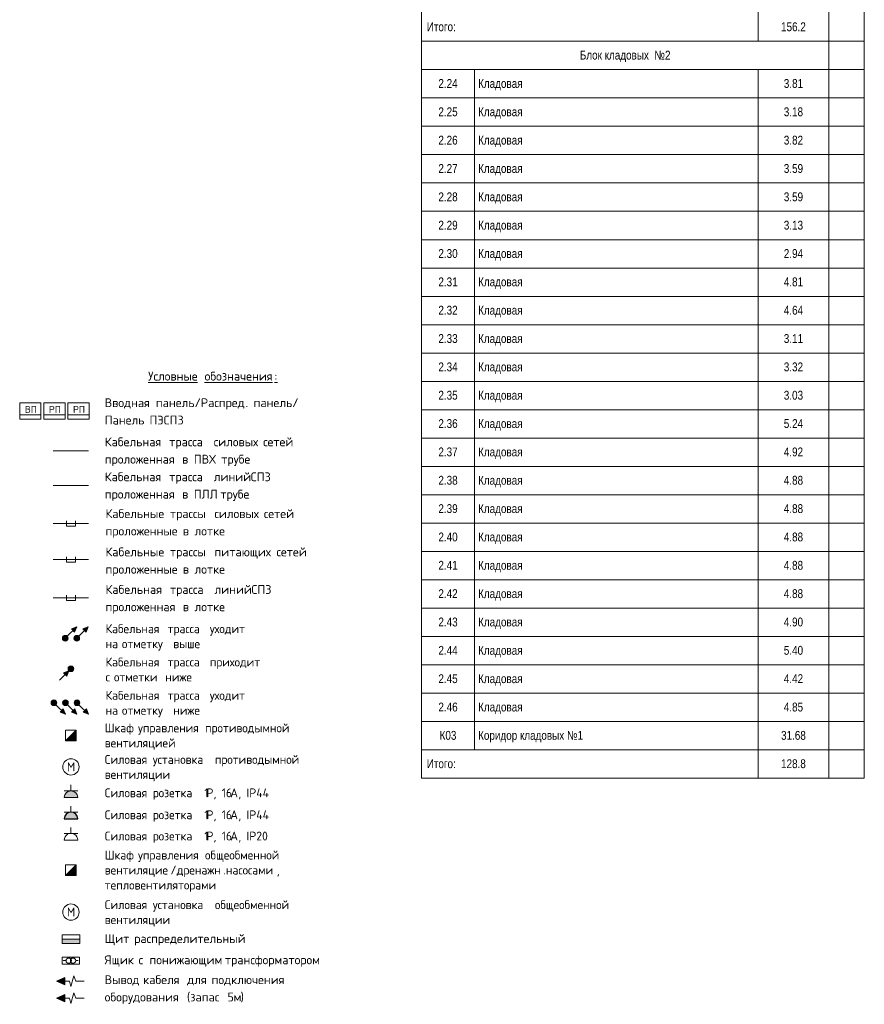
# Model space of a CAD drawing. Header units: millimetres. Extents: x -32229 to 169101, y -13689 to 125138.
# Tile 246 of 256: x 132260 to 156101, y -5319 to 22472. Entities that reach past the tile are written whole.
import ezdxf

# ---------------------------------------------------------------- set-up
doc = ezdxf.new("R2010")
doc.units = ezdxf.units.MM
for name, color, linetype, lineweight in [('$_ЭОМ_Текст', 7, 'Continuous', 9), ('A-____-NOTE-TEXT', 5, 'Continuous', 18), ('A-DETL-GENF-OTLN', 7, 'Continuous', 18), ('G-____-____-TEXT', 7, 'Continuous', 9)]:
    doc.layers.add(name, color=color, linetype=linetype, lineweight=lineweight)
doc.layers.add('A-DETL-____-OTLN', color=7, linetype='Continuous', lineweight=9, true_color=0x00a600)
doc.layers.add('Экспликация -1 этажа_dwg', color=7, linetype='Continuous', lineweight=9, true_color=0x767676)
doc.styles.add('Arial', font='arial.ttf', dxfattribs={"width": 0.8, "height": 250})
doc.styles.add('GOST Common_5', font='GOST_Common.ttf', dxfattribs={"height": 250})
doc.styles.add('ISOCPEUR', font='isocpeur.ttf', dxfattribs={"height": 250})
doc.styles.add('ISOCPEUR_2', font='isocpeur.ttf', dxfattribs={"height": 200})

# ---------------------------------------------------------------- blocks, each defined once
blk = doc.blocks.new('Экспликация -1 этажа_dwg-3012389-Экспликация -1 этаж')
at = {"layer": '$_ЭОМ_Текст', "color": 251, "true_color": 0x666666}
for p, q in [((21815, 42663), (21815, 21863)), ((12315, 21063), (24815, 21063)), ((13815, 21063), (13815, 1863)), ((21815, 21063), (21815, 1063)), ((12315, 20263), (24815, 20263)), ((12315, 19463), (24815, 19463)), ((12315, 18663), (24815, 18663)), ((12315, 17863), (24815, 17863)), ((12315, 17063), (24815, 17063)), ((12315, 16263), (24815, 16263)), ((12315, 15463), (24815, 15463)), ((12315, 14663), (24815, 14663)), ((12315, 13863), (24815, 13863)), ((12315, 13063), (24815, 13063)), ((12315, 12263), (24815, 12263)), ((12315, 11463), (24815, 11463)), ((12315, 10663), (24815, 10663)), ((12315, 9863), (24815, 9863)), ((12315, 9063), (24815, 9063)), ((12315, 8263), (24815, 8263)), ((12315, 7463), (24815, 7463)), ((12315, 6663), (24815, 6663)), ((12315, 5863), (24815, 5863)), ((12315, 5063), (24815, 5063)), ((12315, 4263), (24815, 4263)), ((12315, 3463), (24815, 3463)), ((12315, 2663), (24815, 2663)), ((12315, 1863), (24815, 1863))]:
    blk.add_line(p, q, dxfattribs=at)
at = {"layer": '$_ЭОМ_Текст', "color": 251, "true_color": 0x666666, "flags": 128}
blk.add_lwpolyline([(23815, 49463), (23815, 47463), (23815, 43463), (23815, 21863), (23815, 1063)], dxfattribs=at)
blk.add_lwpolyline([(24815, 21863), (12315, 21863), (12315, 1063), (24815, 1063), (24815, 21863), (12315, 21863), (12315, 43463), (24815, 43463)], close=True, dxfattribs=at)
at = {"layer": '$_ЭОМ_Текст', "color": 251, "true_color": 0x666666, "char_height": 250, "line_spacing_factor": 0.941778, "style": 'Arial'}
for s, insert, width, attachment_point in [('Итого:', (12465, 22397), 967.2, 1), ('156.2', (22815, 22397), 826.4, 2), ('Блок кладовых  №2', (18065, 21597), 3027.08, 2), ('2.24', (13065, 20797), 642.76, 2), ('Кладовая', (13915, 20797), 1481.4, 1), ('3.81', (22815, 20797), 642.76, 2), ('2.25', (13065, 19997), 642.76, 2), ('Кладовая', (13915, 19997), 1481.4, 1), ('3.18', (22815, 19997), 642.76, 2), ('2.26', (13065, 19197), 642.76, 2), ('Кладовая', (13915, 19197), 1481.4, 1), ('3.82', (22815, 19197), 642.76, 2), ('2.27', (13065, 18397), 642.76, 2), ('Кладовая', (13915, 18397), 1481.4, 1), ('3.59', (22815, 18397), 642.76, 2), ('2.28', (13065, 17597), 642.76, 2), ('Кладовая', (13915, 17597), 1481.4, 1), ('3.59', (22815, 17597), 642.76, 2), ('2.29', (13065, 16797), 642.76, 2), ('Кладовая', (13915, 16797), 1481.4, 1), ('3.13', (22815, 16797), 642.76, 2), ('2.30', (13065, 15997), 642.76, 2), ('Кладовая', (13915, 15997), 1481.4, 1), ('2.94', (22815, 15997), 642.76, 2), ('2.31', (13065, 15197), 642.76, 2), ('Кладовая', (13915, 15197), 1481.4, 1), ('4.81', (22815, 15197), 642.76, 2), ('2.32', (13065, 14397), 642.76, 2), ('Кладовая', (13915, 14397), 1481.4, 1), ('4.64', (22815, 14397), 642.76, 2), ('2.33', (13065, 13597), 642.76, 2), ('Кладовая', (13915, 13597), 1481.4, 1), ('3.11', (22815, 13597), 642.76, 2), ('2.34', (13065, 12797), 642.76, 2), ('Кладовая', (13915, 12797), 1481.4, 1), ('3.32', (22815, 12797), 642.76, 2), ('2.35', (13065, 11997), 642.76, 2), ('Кладовая', (13915, 11997), 1481.4, 1), ('3.03', (22815, 11997), 642.76, 2), ('2.36', (13065, 11197), 642.76, 2), ('Кладовая', (13915, 11197), 1481.4, 1), ('5.24', (22815, 11197), 642.76, 2), ('2.37', (13065, 10397), 642.76, 2), ('Кладовая', (13915, 10397), 1481.4, 1), ('4.92', (22815, 10397), 642.76, 2), ('2.38', (13065, 9597), 642.76, 2), ('Кладовая', (13915, 9597), 1481.4, 1), ('4.88', (22815, 9597), 642.76, 2), ('2.39', (13065, 8797), 642.76, 2), ('Кладовая', (13915, 8797), 1481.4, 1), ('4.88', (22815, 8797), 642.76, 2), ('2.40', (13065, 7997), 642.76, 2), ('Кладовая', (13915, 7997), 1481.4, 1), ('4.88', (22815, 7997), 642.76, 2), ('2.41', (13065, 7197), 642.76, 2), ('Кладовая', (13915, 7197), 1481.4, 1), ('4.88', (22815, 7197), 642.76, 2), ('2.42', (13065, 6397), 642.76, 2), ('Кладовая', (13915, 6397), 1481.4, 1), ('4.88', (22815, 6397), 642.76, 2), ('2.43', (13065, 5597), 642.76, 2), ('Кладовая', (13915, 5597), 1481.4, 1), ('4.90', (22815, 5597), 642.76, 2), ('2.44', (13065, 4797), 642.76, 2), ('Кладовая', (13915, 4797), 1481.4, 1), ('5.40', (22815, 4797), 642.76, 2), ('2.45', (13065, 3997), 642.76, 2), ('Кладовая', (13915, 3997), 1481.4, 1), ('4.42', (22815, 3997), 642.76, 2), ('2.46', (13065, 3197), 642.76, 2), ('Кладовая', (13915, 3197), 1481.4, 1), ('4.85', (22815, 3197), 642.76, 2), ('К03', (13065, 2397), 560.12, 2), ('Коридор кладовых №1', (13915, 2397), 3501.5, 1), ('31.68', (22815, 2397), 826.4, 2), ('Итого:', (12465, 1597), 967.2, 1), ('128.8', (22815, 1597), 826.4, 2)]:
    blk.add_mtext(s, dxfattribs=dict(at, insert=insert, width=width, attachment_point=attachment_point))
blk = doc.blocks.new('УГО_Выше ниже красное _ 2020 - УГО_Выше ниже красное-2771246-УГО ЭМ -1 этаж')
at = {"layer": 'A-____-NOTE-TEXT', "lineweight": 9, "true_color": 0xff0000}
blk.add_hatch(color=1, dxfattribs=at).paths.add_polyline_path([(4976, 5186), (4885, 5277), (5037, 5335)])
h = blk.add_hatch(color=1, dxfattribs=at)
edge = h.paths.add_edge_path()
edge.add_arc((4711, 5013), 80, 0, 180)
edge.add_arc((4711, 5013), 80, 180, 360)
at = {"layer": 'A-____-NOTE-TEXT', "lineweight": 9}
for p, q in [((5037, 5335), (4769, 5068)), ((5037, 5335), (4885, 5277)), ((4976, 5186), (5037, 5335)), ((4885, 5277), (4976, 5186))]:
    blk.add_line(p, q, dxfattribs=at)
blk.add_circle((4711, 5013), 80, dxfattribs=at)
for start, end in [(0, 180), (180, 0)]:
    blk.add_arc((4711, 5013), 80, start, end, dxfattribs=at)
blk = doc.blocks.new('УГО Выше ниже синее _ 1 - УГО Выше ниже синее _ 2020-2771247-УГО ЭМ -1 этаж')
at = {"layer": 'A-____-NOTE-TEXT', "lineweight": 9, "true_color": 0x0000ff}
blk.add_hatch(color=5, dxfattribs=at).paths.add_polyline_path([(4650, 5186), (4560, 5277), (4711, 5335)])
h = blk.add_hatch(color=5, dxfattribs=at)
edge = h.paths.add_edge_path()
edge.add_arc((4386, 5013), 80, 0, 180)
edge.add_arc((4386, 5013), 80, 180, 360)
at = {"layer": 'A-____-NOTE-TEXT', "lineweight": 9}
for p, q in [((4711, 5335), (4444, 5068)), ((4711, 5335), (4560, 5277)), ((4650, 5186), (4711, 5335)), ((4560, 5277), (4650, 5186))]:
    blk.add_line(p, q, dxfattribs=at)
blk.add_circle((4386, 5013), 80, dxfattribs=at)
for start, end in [(0, 180), (180, 360)]:
    blk.add_arc((4386, 5013), 80, start, end, dxfattribs=at)
blk = doc.blocks.new('УГО Выше ниже синее _ 1 - УГО Выше ниже синее _ 2020-2771245-УГО ЭМ -1 этаж')
at = {"layer": 'A-____-NOTE-TEXT', "lineweight": 9, "true_color": 0x804000}
h = blk.add_hatch(color=36, dxfattribs=at)
edge = h.paths.add_edge_path()
edge.add_arc((4546, 4153), 80, 0, 180)
edge.add_arc((4546, 4153), 80, 180, 360)
blk.add_hatch(color=36, dxfattribs=at).paths.add_polyline_path([(4431, 3946), (4339, 4036), (4491, 4095)])
at = {"layer": 'A-____-NOTE-TEXT', "color": 36, "lineweight": 9, "true_color": 0x804000}
for p, q in [((4491, 4095), (4222, 3826)), ((4491, 4095), (4339, 4036)), ((4339, 4036), (4431, 3946)), ((4431, 3946), (4491, 4095))]:
    blk.add_line(p, q, dxfattribs=at)
blk.add_circle((4546, 4153), 80, dxfattribs=at)
for start, end in [(0, 180), (180, 360)]:
    blk.add_arc((4546, 4153), 80, start, end, dxfattribs=at)
blk = doc.blocks.new('УГО Выше ниже синее _ 1 - УГО Выше ниже синее _ 2020-V123-УГО ЭМ -1 этаж')
at = {"layer": 'A-____-NOTE-TEXT', "lineweight": 9, "true_color": 0x804000}
h = blk.add_hatch(color=36, dxfattribs=at)
edge = h.paths.add_edge_path()
edge.add_arc((4065, 3192), 80, 270, 450)
edge.add_arc((4065, 3192), 80, 90, 270)
blk.add_hatch(color=36, dxfattribs=at).paths.add_polyline_path([(4239, 2928), (4329, 3019), (4388, 2867)])
at = {"layer": 'A-____-NOTE-TEXT', "color": 36, "lineweight": 9, "true_color": 0x804000}
for p, q in [((4388, 2867), (4120, 3134)), ((4329, 3019), (4239, 2928)), ((4239, 2928), (4388, 2867)), ((4388, 2867), (4329, 3019))]:
    blk.add_line(p, q, dxfattribs=at)
blk.add_circle((4065, 3192), 80, dxfattribs=at)
for start, end in [(90, 270), (270, 90)]:
    blk.add_arc((4065, 3192), 80, start, end, dxfattribs=at)

msp = doc.modelspace()

# ---------------------------------------------------------------- hatches: boundary and pattern name
at = {"layer": 'A-DETL-GENF-OTLN', "true_color": 0xff0000}
for points in [[(133857.2, 2115), (133857.2, 2415), (133557.2, 2115)], [(133517.2, -83.9), (133897.2, -83.9), (133891.7, -38.5), (133875.4, 4.4), (133849.4, 42.1), (133815.1, 72.4), (133774.6, 93.7), (133730.1, 104.7), (133684.3, 104.7), (133639.8, 93.7), (133599.2, 72.4), (133565, 42.1), (133538.9, 4.4), (133522.7, -38.5)], [(133532.2, -4764.8), (133532.2, -4558.8), (133302.2, -4661.8), (133522.7, -4760.5)]]:
    msp.add_hatch(color=1, dxfattribs=at).paths.add_polyline_path(points)
at = {"layer": 'A-DETL-GENF-OTLN', "true_color": 0x0000ff}
for points in [[(133517.2, 516.1), (133897.2, 516.1), (133891.7, 561.5), (133875.4, 604.4), (133849.4, 642.1), (133815.1, 672.4), (133774.6, 693.7), (133730.1, 704.7), (133684.3, 704.7), (133639.8, 693.7), (133599.2, 672.4), (133565, 642.1), (133538.9, 604.4), (133522.7, 561.5)], [(133599.2, -1685), (133857.2, -1685), (133857.2, -1385), (133557.2, -1685)], [(133897.2, -3607.1), (133957.2, -3607.1), (133957.2, -3480), (133457.2, -3480), (133457.2, -3607.1), (133891.7, -3607.1)], [(133532.2, -5244.8), (133532.2, -5038.8), (133302.2, -5141.8), (133522.7, -5240.5)]]:
    msp.add_hatch(color=5, dxfattribs=at).paths.add_polyline_path(points)

# ---------------------------------------------------------------- linework, layer by layer
at = {"layer": 'A-DETL-____-OTLN', "color": 5, "true_color": 0x0000ff}
for p, q in [((132260.2, 11201.1), (132260.2, 11661.1)), ((132260.2, 11661.1), (132860.2, 11661.1)), ((132860.2, 11201.1), (132860.2, 11661.1)), ((132940.2, 11201.1), (132940.2, 11661.1)), ((132940.2, 11661.1), (133540.2, 11661.1)), ((133540.2, 11201.1), (133540.2, 11661.1)), ((132860.2, 11321.1), (132260.2, 11321.1)), ((132860.2, 11201.1), (132260.2, 11201.1)), ((133540.2, 11321.1), (132940.2, 11321.1)), ((133540.2, 11201.1), (132940.2, 11201.1)), ((133202.2, 10306.5), (134202.2, 10306.5)), ((133202.2, 8255.1), (134202.2, 8255.1)), ((133582.2, 8180.1), (133582.2, 8330.1)), ((133582.2, 8180.1), (133832.2, 8180.1)), ((133832.2, 8330.1), (133832.2, 8180.1)), ((133706.6, 706.1), (133706.6, 876.1)), ((133897.2, 706.1), (133515.4, 706.1)), ((133706.3, 706.1), (133897.2, 706.1)), ((133517.2, 516.1), (133897.2, 516.1)), ((133707.2, 516.1), (133517.2, 516.1)), ((133707.2, 516.1), (133897.2, 516.1)), ((133897.2, -493.9), (133515.4, -493.9)), ((133706.3, -493.9), (133897.2, -493.9)), ((133706.6, -493.9), (133706.6, -323.9)), ((133707.2, -683.9), (133517.2, -683.9)), ((133707.2, -683.9), (133897.2, -683.9)), ((133857.2, -1385), (133557.2, -1685)), ((133857.2, -1385), (133557.2, -1385)), ((133557.2, -1385), (133557.2, -1685)), ((133857.2, -1685), (133857.2, -1385)), ((133857.2, -1685), (133857.2, -1385)), ((133557.2, -1685), (133857.2, -1685)), ((133557.2, -1685), (133857.2, -1685)), ((133457.2, -3607.1), (133457.2, -3357.1)), ((133457.2, -3357.1), (133957.2, -3357.1)), ((133957.2, -3480), (133457.2, -3480)), ((133457.2, -3480), (133457.2, -3607.1)), ((133457.2, -3607.1), (133957.2, -3607.1)), ((133957.2, -3607.1), (133957.2, -3357.1)), ((133957.2, -3607.1), (133957.2, -3480)), ((133463.2, -4187.1), (133463.2, -3987.1)), ((133463.2, -3987.1), (133951.2, -3987.1)), ((133491.2, -4087.1), (133570.3, -4087.1)), ((133840.3, -4087.1), (133911.2, -4087.1)), ((133951.2, -4187.1), (133951.2, -3987.1)), ((133951.2, -4187.1), (133463.2, -4187.1)), ((133532.2, -4558.8), (133302.2, -4661.8)), ((133302.2, -4661.8), (133532.2, -4764.8)), ((133532.2, -4764.8), (133532.2, -4558.8)), ((133532.2, -5038.8), (133302.2, -5141.8)), ((133302.2, -5141.8), (133532.2, -5244.8)), ((133532.2, -5244.8), (133532.2, -5038.8))]:
    msp.add_line(p, q, dxfattribs=at)
at = {"layer": 'A-DETL-____-OTLN', "color": 1, "lineweight": 18, "true_color": 0xff0000}
for p, q in [((133620.2, 11201.1), (133620.2, 11661.1)), ((133620.2, 11661.1), (134220.2, 11661.1)), ((134220.2, 11201.1), (134220.2, 11661.1)), ((134220.2, 11321.1), (133620.2, 11321.1)), ((134220.2, 11201.1), (133620.2, 11201.1)), ((133857.2, 2415), (133557.2, 2115)), ((133857.2, 2115), (133857.2, 2415)), ((133557.2, 2115), (133857.2, 2115)), ((133897.2, 106.1), (133515.4, 106.1)), ((133706.3, 106.1), (133706.3, 276.1)), ((133706.3, 106.1), (133897.2, 106.1)), ((133707.2, -83.9), (133517.2, -83.9)), ((133707.2, -83.9), (133897.2, -83.9)), ((133532.2, -4558.8), (133302.2, -4661.8)), ((133532.2, -4661.8), (133302.2, -4661.8)), ((133532.2, -4764.8), (133302.2, -4661.8)), ((133532.2, -4661.8), (133532.2, -4558.8)), ((133532.2, -4661.8), (133532.2, -4764.8)), ((133532.2, -4661.8), (133662.2, -4661.8)), ((133662.2, -4661.8), (133702.2, -4811.8)), ((133702.2, -4811.8), (133792.2, -4511.8)), ((133842.2, -4661.8), (133792.2, -4511.8)), ((133842.2, -4661.8), (134082.2, -4661.8))]:
    msp.add_line(p, q, dxfattribs=at)
at = {"layer": 'A-DETL-____-OTLN', "color": 1, "true_color": 0xff0000}
for p, q in [((133202.2, 9320.1), (134202.2, 9320.1)), ((133202.2, 6155.1), (134202.2, 6155.1)), ((133582.2, 6080.1), (133582.2, 6230.1)), ((133832.2, 6230.1), (133832.2, 6080.1)), ((133582.2, 6080.1), (133832.2, 6080.1)), ((133857.2, 2415), (133557.2, 2415)), ((133557.2, 2415), (133557.2, 2115)), ((133857.2, 2115), (133857.2, 2415)), ((133557.2, 2115), (133857.2, 2115))]:
    msp.add_line(p, q, dxfattribs=at)
at = {"layer": 'A-DETL-____-OTLN', "color": 36, "true_color": 0x804000}
for p, q in [((133202.2, 7235.1), (134202.2, 7235.1)), ((133582.2, 7160.1), (133582.2, 7310.1)), ((133832.2, 7310.1), (133832.2, 7160.1)), ((133582.2, 7160.1), (133832.2, 7160.1))]:
    msp.add_line(p, q, dxfattribs=at)
at = {"layer": 'A-DETL-____-OTLN', "color": 1, "lineweight": 30, "true_color": 0xff0000}
msp.add_line((133517.2, -83.9), (133897.2, -83.9), dxfattribs=at)
at = {"layer": 'A-DETL-____-OTLN', "color": 5, "lineweight": 18, "true_color": 0x0000ff}
for p, q in [((133702.2, -5291.8), (133792.2, -4991.8)), ((133842.2, -5141.8), (133792.2, -4991.8)), ((133532.2, -5038.8), (133302.2, -5141.8)), ((133532.2, -5244.8), (133302.2, -5141.8)), ((133532.2, -5141.8), (133532.2, -5038.8)), ((133532.2, -5141.8), (133532.2, -5244.8)), ((133532.2, -5141.8), (133662.2, -5141.8)), ((133662.2, -5141.8), (133702.2, -5291.8)), ((133842.2, -5141.8), (134082.2, -5141.8))]:
    msp.add_line(p, q, dxfattribs=at)
at = {"layer": 'A-DETL-____-OTLN', "color": 1, "true_color": 0xff0000}
msp.add_circle((133707.2, 1383.1), 230, dxfattribs=at)
at = {"layer": 'A-DETL-____-OTLN', "color": 5, "true_color": 0x0000ff}
for centre, radius in [((133707.2, -2716.9), 230), ((133645.3, -4087.1), 75)]:
    msp.add_circle(centre, radius, dxfattribs=at)
for centre, radius, end in [((133707.2, 516.1), 190, 180), ((133707.2, 516.1), 190, 180.5254), ((133707.2, -683.9), 190, 180.5254), ((133765.3, -4087.1), 75, 358.58219)]:
    msp.add_arc(centre, radius, 360, end, dxfattribs=at)
at = {"layer": 'A-DETL-____-OTLN', "color": 1, "lineweight": 30, "true_color": 0xff0000}
msp.add_arc((133707.2, -83.9), 190, 360, 180, dxfattribs=at)
at = {"layer": 'A-DETL-____-OTLN', "color": 1, "lineweight": 18, "true_color": 0xff0000}
msp.add_arc((133707.2, -83.9), 190, 360, 180.5254, dxfattribs=at)

# ---------------------------------------------------------------- block references
at = {"layer": 'A-____-NOTE-TEXT', "lineweight": 9}
for name in ['УГО Выше ниже синее _ 1 - УГО Выше ниже синее _ 2020-2771247-УГО ЭМ -1 этаж', 'УГО_Выше ниже красное _ 2020 - УГО_Выше ниже красное-2771246-УГО ЭМ -1 этаж']:
    msp.add_blockref(name, (129160.7, 0), dxfattribs=at)
at = {"layer": 'A-____-NOTE-TEXT', "color": 36, "lineweight": 9, "true_color": 0x804000}
for name in ['УГО Выше ниже синее _ 1 - УГО Выше ниже синее _ 2020-2771245-УГО ЭМ -1 этаж', 'УГО Выше ниже синее _ 1 - УГО Выше ниже синее _ 2020-V123-УГО ЭМ -1 этаж']:
    msp.add_blockref(name, (129160.7, 0), dxfattribs=at)
at = {"layer": 'A-____-NOTE-TEXT', "lineweight": 9}
for name, p, rotation in [('УГО Выше ниже синее _ 1 - УГО Выше ниже синее _ 2020-2771247-УГО ЭМ -1 этаж', (128539.7, 7578.5), 270.0000000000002), ('УГО_Выше ниже красное _ 2020 - УГО_Выше ниже красное-2771246-УГО ЭМ -1 этаж', (128864.9, 7903.7), 270.0000000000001)]:
    msp.add_blockref(name, p, dxfattribs=dict(at, rotation=rotation))
at = {"layer": 'Экспликация -1 этажа_dwg', "color": 251, "true_color": 0x666666}
msp.add_blockref('Экспликация -1 этажа_dwg-3012389-Экспликация -1 этаж', (131285.4, 0), dxfattribs=at)

# ---------------------------------------------------------------- texts
at = {"layer": 'G-____-____-TEXT', "char_height": 250, "attachment_point": 1}
for s, insert, width, style in [('\\LУсловные', (135886.4, 12535.2), 1747.679, 'ISOCPEUR'), ('\\L\\fISOCPEUR|b0|i0|c204|p34|;\\L ', (137328.3, 12535.2), 184.388, 'ISOCPEUR'), ('\\Lобозначения', (137480.5, 12535.2), 2389.029, 'ISOCPEUR'), ('\\L\\fISOCPEUR|b0|i0|c204|p34|;\\L:', (139451.6, 12535.2), 88.186, 'ISOCPEUR'), ('Вводная', (134660.7, 11785.5), 1563.291, 'ISOCPEUR'), ('\\fISOCPEUR|b0|i0|c204|p34|; ', (135950.5, 11785.5), 184.388, 'ISOCPEUR'), ('панель', (136102.7, 11785.5), 1322.784, 'ISOCPEUR'), ('\\fISOCPEUR|b0|i0|c204|p34|;/', (137194.1, 11785.5), 216.456, 'ISOCPEUR'), ('Распред', (137372.7, 11785.5), 1531.223, 'ISOCPEUR'), ('панель', (138860.9, 11785.5), 1322.784, 'ISOCPEUR'), ('\\fISOCPEUR|b0|i0|c204|p34|;/', (139952.3, 11785.5), 216.456, 'ISOCPEUR'), ('. ', (138636, 11785.5), 272.574, 'ISOCPEUR'), ('Панель', (134660.7, 11296), 1346.835, 'ISOCPEUR'), ('\\fISOCPEUR|b0|i0|c204|p34|; ', (135771.9, 11296), 184.388, 'ISOCPEUR'), ('ПЭСПЗ', (135924.1, 11296), 1170.464, 'ISOCPEUR'), ('Кабельная', (134661.4, 10680.9), 2020.253, 'ISOCPEUR'), ('\\fISOCPEUR|b0|i0|c204|p34|; ', (136328.3, 10680.9), 184.388, 'ISOCPEUR'), ('трасса', (136480.4, 10680.9), 1338.818, 'ISOCPEUR'), ('\\fISOCPEUR|b0|i0|c204|p34|; ', (137585, 10680.9), 184.388, 'ISOCPEUR'), ('силовых', (137737.2, 10680.9), 1507.172, 'ISOCPEUR'), ('\\fISOCPEUR|b0|i0|c204|p34|; ', (138980.7, 10680.9), 184.388, 'ISOCPEUR'), ('сетей', (139132.8, 10680.9), 1106.329, 'ISOCPEUR'), ('проложенная', (134661.4, 10191.4), 2461.181, 'ISOCPEUR'), ('\\fISOCPEUR|b0|i0|c204|p34|; ', (136692.1, 10191.4), 184.388, 'ISOCPEUR'), ('\\fISOCPEUR|b0|i0|c204|p34|;в', (136844.2, 10191.4), 216.456, 'ISOCPEUR'), ('\\fISOCPEUR|b0|i0|c204|p34|; ', (137022.8, 10191.4), 184.388, 'ISOCPEUR'), ('ПВХ', (137174.9, 10191.4), 753.586, 'ISOCPEUR'), ('\\fISOCPEUR|b0|i0|c204|p34|; ', (137796.7, 10191.4), 184.388, 'ISOCPEUR'), ('трубе', (137948.8, 10191.4), 1138.396, 'ISOCPEUR'), ('Кабельная', (134661.4, 9694.5), 2020.253, 'ISOCPEUR'), ('\\fISOCPEUR|b0|i0|c204|p34|; ', (136328.3, 9694.5), 184.388, 'ISOCPEUR'), ('трасса', (136480.4, 9694.5), 1338.818, 'ISOCPEUR'), ('\\fISOCPEUR|b0|i0|c204|p34|; ', (137585, 9694.5), 184.388, 'ISOCPEUR'), ('линий', (137737.2, 9694.5), 1082.278, 'ISOCPEUR'), ('\\fISOCPEUR|b0|i0|c204|p34|; ', (138630.1, 9694.5), 184.388, 'ISOCPEUR'), ('СПЗ', (138782.3, 9694.5), 689.451, 'ISOCPEUR'), ('\\fISOCPEUR|b0|i0|c204|p34|; ', (136692.1, 9205), 184.388, 'ISOCPEUR'), ('\\fISOCPEUR|b0|i0|c204|p34|; ', (137022.8, 9205), 184.388, 'ISOCPEUR'), ('ПЛЛ', (137174.9, 9205), 721.519, 'ISOCPEUR'), ('\\fISOCPEUR|b0|i0|c204|p34|; ', (137770.2, 9205), 184.388, 'ISOCPEUR'), ('трубе', (137922.4, 9205), 1138.396, 'ISOCPEUR'), ('проложенная', (134661.4, 9205), 2461.181, 'ISOCPEUR'), ('\\fISOCPEUR|b0|i0|c204|p34|;в', (136844.2, 9205), 216.456, 'ISOCPEUR'), ('Кабельные', (134681.4, 8654.5), 2020.253, 'ISOCPEUR'), ('\\fISOCPEUR|b0|i0|c204|p34|; ', (136348.3, 8654.5), 184.388, 'ISOCPEUR'), ('\\fISOCPEUR|b0|i0|c204|p34|; ', (137605, 8654.5), 184.388, 'ISOCPEUR'), ('\\fISOCPEUR|b0|i0|c204|p34|; ', (139000.7, 8654.5), 184.388, 'ISOCPEUR'), ('сетей', (139152.8, 8654.5), 1106.329, 'ISOCPEUR'), ('трассы', (136500.4, 8654.5), 1338.818, 'ISOCPEUR'), ('силовых', (137757.2, 8654.5), 1507.172, 'ISOCPEUR'), ('проложенные', (134681.4, 8165), 2461.181, 'ISOCPEUR'), ('\\fISOCPEUR|b0|i0|c204|p34|; ', (136712.1, 8165), 184.388, 'ISOCPEUR'), ('\\fISOCPEUR|b0|i0|c204|p34|;в', (136864.2, 8165), 216.456, 'ISOCPEUR'), ('\\fISOCPEUR|b0|i0|c204|p34|; ', (137042.8, 8165), 184.388, 'ISOCPEUR'), ('лотке', (137194.9, 8165), 1138.396, 'ISOCPEUR'), ('Кабельные', (134681.4, 7574.5), 2020.253, 'ISOCPEUR'), ('\\fISOCPEUR|b0|i0|c204|p34|; ', (136348.3, 7574.5), 184.388, 'ISOCPEUR'), ('трассы', (136500.4, 7574.5), 1338.818, 'ISOCPEUR'), ('\\fISOCPEUR|b0|i0|c204|p34|; ', (137605, 7574.5), 184.388, 'ISOCPEUR'), ('питающих', (137757.2, 7574.5), 1940.084, 'ISOCPEUR'), ('\\fISOCPEUR|b0|i0|c204|p34|; ', (139357.9, 7574.5), 184.388, 'ISOCPEUR'), ('сетей', (139510, 7574.5), 1106.329, 'ISOCPEUR'), ('проложенные', (134681.4, 7085), 2461.181, 'ISOCPEUR'), ('\\fISOCPEUR|b0|i0|c204|p34|; ', (136712.1, 7085), 184.388, 'ISOCPEUR'), ('\\fISOCPEUR|b0|i0|c204|p34|;в', (136864.2, 7085), 216.456, 'ISOCPEUR'), ('\\fISOCPEUR|b0|i0|c204|p34|; ', (137042.8, 7085), 184.388, 'ISOCPEUR'), ('лотке', (137194.9, 7085), 1138.396, 'ISOCPEUR'), ('Кабельная', (134681.4, 6514.5), 2020.253, 'ISOCPEUR'), ('\\fISOCPEUR|b0|i0|c204|p34|; ', (136348.3, 6514.5), 184.388, 'ISOCPEUR'), ('трасса', (136500.4, 6514.5), 1338.818, 'ISOCPEUR'), ('\\fISOCPEUR|b0|i0|c204|p34|; ', (137605, 6514.5), 184.388, 'ISOCPEUR'), ('линий', (137757.2, 6514.5), 1082.278, 'ISOCPEUR'), ('\\fISOCPEUR|b0|i0|c204|p34|; ', (138650.1, 6514.5), 184.388, 'ISOCPEUR'), ('СПЗ', (138802.3, 6514.5), 689.451, 'ISOCPEUR'), ('проложенная', (134681.4, 6025), 2461.181, 'ISOCPEUR'), ('\\fISOCPEUR|b0|i0|c204|p34|; ', (136712.1, 6025), 184.388, 'ISOCPEUR'), ('\\fISOCPEUR|b0|i0|c204|p34|;в', (136864.2, 6025), 216.456, 'ISOCPEUR'), ('\\fISOCPEUR|b0|i0|c204|p34|; ', (137042.8, 6025), 184.388, 'ISOCPEUR'), ('лотке', (137194.9, 6025), 1138.396, 'ISOCPEUR'), ('Кабельная', (134683.4, 5406.2), 2020.253, 'GOST Common_5'), ('\\fGOST Common|b0|i0|c204|p34|; ', (136350.2, 5406.2), 104.219, 'GOST Common_5'), ('трасса', (136436.2, 5406.2), 1338.818, 'GOST Common_5'), ('\\fGOST Common|b0|i0|c204|p34|; ', (137540.9, 5406.2), 104.219, 'GOST Common_5'), ('уходит', (137626.8, 5406.2), 1354.852, 'GOST Common_5'), ('\\fGOST Common|b0|i0|c204|p34|; ', (138744.7, 5406.2), 104.219, 'GOST Common_5'), ('на', (134683.4, 4982.9), 456.962, 'GOST Common_5'), ('\\fGOST Common|b0|i0|c204|p34|; ', (135060.4, 4982.9), 104.219, 'GOST Common_5'), ('отметку', (135146.4, 4982.9), 1651.476, 'GOST Common_5'), ('\\fGOST Common|b0|i0|c204|p34|; ', (136509, 4982.9), 104.219, 'GOST Common_5'), ('выше', (136595, 4982.9), 945.991, 'GOST Common_5'), ('Кабельная', (134683.4, 4466.2), 2020.253, 'GOST Common_5'), ('\\fGOST Common|b0|i0|c204|p34|; ', (136350.2, 4466.2), 104.219, 'GOST Common_5'), ('\\fGOST Common|b0|i0|c204|p34|; ', (137540.9, 4466.2), 104.219, 'GOST Common_5'), ('\\fGOST Common|b0|i0|c204|p34|; ', (139101.9, 4466.2), 96.202, 'GOST Common_5'), ('трасса', (136436.2, 4466.2), 1338.818, 'GOST Common_5'), ('приходит', (137626.8, 4466.2), 1787.763, 'GOST Common_5'), ('\\fGOST Common|b0|i0|c204|p34|;с', (134683.4, 4042.9), 184.388, 'GOST Common_5'), ('\\fGOST Common|b0|i0|c204|p34|; ', (134835.5, 4042.9), 104.219, 'GOST Common_5'), ('отметки', (134921.5, 4042.9), 1651.476, 'GOST Common_5'), ('\\fGOST Common|b0|i0|c204|p34|; ', (136284.1, 4042.9), 104.219, 'GOST Common_5'), ('ниже', (136370.1, 4042.9), 921.941, 'GOST Common_5'), ('Кабельная', (134683.4, 3526.2), 2020.253, 'GOST Common_5'), ('\\fGOST Common|b0|i0|c204|p34|; ', (136350.2, 3526.2), 104.219, 'GOST Common_5'), ('трасса', (136436.2, 3526.2), 1338.818, 'GOST Common_5'), ('\\fGOST Common|b0|i0|c204|p34|; ', (137540.9, 3526.2), 104.219, 'GOST Common_5'), ('уходит', (137626.8, 3526.2), 1354.852, 'GOST Common_5'), ('\\fGOST Common|b0|i0|c204|p34|; ', (138744.7, 3526.2), 104.219, 'GOST Common_5'), ('\\fGOST Common|b0|i0|c204|p34|; ', (135060.4, 3102.9), 104.219, 'GOST Common_5'), ('\\fGOST Common|b0|i0|c204|p34|; ', (136509, 3102.9), 104.219, 'GOST Common_5'), ('на', (134683.4, 3102.9), 456.962, 'GOST Common_5'), ('отметку', (135146.4, 3102.9), 1651.476, 'GOST Common_5'), ('ниже', (136595, 3102.9), 921.941, 'GOST Common_5'), ('Шкаф', (134661.4, 2606.6), 1034.177, 'GOST Common_5'), ('\\fGOST Common|b0|i0|c204|p34|; ', (135514.7, 2606.6), 104.219, 'GOST Common_5'), ('управления', (135600.7, 2606.6), 2188.607, 'GOST Common_5'), ('\\fGOST Common|b0|i0|c204|p34|; ', (137406.4, 2606.6), 104.219, 'GOST Common_5'), ('противодымной', (137492.4, 2606.6), 2918.142, 'GOST Common_5'), ('\\fGOST Common|b0|i0|c204|p34|; ', (139900.1, 2606.6), 104.219, 'GOST Common_5'), ('вентиляцией', (134661.4, 2183.2), 2461.181, 'GOST Common_5'), ('Силовая', (134661.4, 1716.6), 1539.24, 'GOST Common_5'), ('\\fGOST Common|b0|i0|c204|p34|; ', (135931.4, 1716.6), 104.219, 'GOST Common_5'), ('\\fGOST Common|b0|i0|c204|p34|; ', (137684.2, 1716.6), 104.219, 'GOST Common_5'), ('противодымной', (137770.2, 1716.6), 2918.142, 'GOST Common_5'), ('\\fGOST Common|b0|i0|c204|p34|; ', (140177.9, 1716.6), 104.219, 'GOST Common_5'), ('установка', (136017.4, 1716.6), 2020.253, 'GOST Common_5'), ('вентиляции', (134661.4, 1293.2), 2244.725, 'GOST Common_5'), ('Силовая', (134661.4, 774.6), 1539.24, 'GOST Common_5'), ('\\fGOST Common|b0|i0|c204|p34|; ', (135931.4, 774.6), 104.219, 'GOST Common_5'), ('розетка', (136017.4, 774.6), 1579.324, 'GOST Common_5'), ('\\fGOST Common|b0|i0|c204|p34|;Р', (137532.1, 774.6), 240.506, 'GOST Common_5'), (', 16', (137730.5, 774.6), 577.215, 'GOST Common_5'), ('\\fGOST Common|b0|i0|c204|p34|;А', (138206.8, 774.6), 272.574, 'GOST Common_5'), (', IP44', (138431.7, 774.6), 1018.143, 'GOST Common_5'), (' 1', (137320.4, 774.6), 256.54, 'GOST Common_5'), ('Силовая', (134661.4, 154.8), 1539.24, 'GOST Common_5'), ('\\fGOST Common|b0|i0|c204|p34|; ', (135931.4, 154.8), 104.219, 'GOST Common_5'), ('розетка', (136017.4, 154.8), 1579.324, 'GOST Common_5'), ('\\fGOST Common|b0|i0|c204|p34|;Р', (137532.1, 154.8), 240.506, 'GOST Common_5'), (', 16', (137730.5, 154.8), 577.215, 'GOST Common_5'), ('\\fGOST Common|b0|i0|c204|p34|;А', (138206.8, 154.8), 272.574, 'GOST Common_5'), (', IP44', (138431.7, 154.8), 1018.143, 'GOST Common_5'), (' 1', (137320.4, 154.8), 256.54, 'GOST Common_5'), ('Силовая', (134661.4, -445.2), 1539.24, 'GOST Common_5'), ('\\fGOST Common|b0|i0|c204|p34|; ', (135931.4, -445.2), 104.219, 'GOST Common_5'), ('розетка', (136017.4, -445.2), 1579.324, 'GOST Common_5'), ('\\fGOST Common|b0|i0|c204|p34|;Р', (137532.1, -445.2), 240.506, 'GOST Common_5'), (', 16', (137730.5, -445.2), 577.215, 'GOST Common_5'), ('\\fGOST Common|b0|i0|c204|p34|;А', (138206.8, -445.2), 272.574, 'GOST Common_5'), (', IP20', (138431.7, -445.2), 970.042, 'GOST Common_5'), ('Шкаф', (134661.4, -981.9), 1034.177, 'GOST Common_5'), ('\\fGOST Common|b0|i0|c204|p34|; ', (135514.7, -981.9), 104.219, 'GOST Common_5'), ('управления', (135600.7, -981.9), 2188.607, 'GOST Common_5'), (' 1', (137320.4, -445.2), 256.54, 'GOST Common_5'), ('\\fGOST Common|b0|i0|c204|p34|; ', (137406.4, -981.9), 104.219, 'GOST Common_5'), ('общеобменной', (137492.4, -981.9), 2709.704, 'GOST Common_5'), ('\\fGOST Common|b0|i0|c204|p34|; ', (139728.2, -981.9), 104.219, 'GOST Common_5'), ('\\fGOST Common|b0|i0|c204|p34|;/', (136513.5, -1405.3), 216.456, 'GOST Common_5'), ('вентиляцие', (134661.4, -1405.3), 2244.725, 'GOST Common_5'), ('дренажн', (136692.1, -1405.3), 1595.358, 'GOST Common_5'), ('\\fGOST Common|b0|i0|c204|p34|;.', (138008.4, -1405.3), 88.186, 'GOST Common_5'), ('насосами', (138081.1, -1405.3), 1739.662, 'GOST Common_5'), (', ', (139516.5, -1405.3), 208.439, 'GOST Common_5'), ('тепловентиляторами', (134661.4, -1828.6), 4112.657, 'GOST Common_5'), ('Силовая', (134661.4, -2383.4), 1539.24, 'GOST Common_5'), ('\\fGOST Common|b0|i0|c204|p34|; ', (135931.4, -2383.4), 104.219, 'GOST Common_5'), ('установка', (136017.4, -2383.4), 2020.253, 'GOST Common_5'), ('\\fGOST Common|b0|i0|c204|p34|; ', (137684.2, -2383.4), 104.219, 'GOST Common_5'), ('общеобменной', (137770.2, -2383.4), 2709.704, 'GOST Common_5'), ('\\fGOST Common|b0|i0|c204|p34|; ', (140006, -2383.4), 88.186, 'GOST Common_5'), ('вентиляции', (134661.4, -2806.8), 2244.725, 'GOST Common_5'), ('распределительный', (135492.2, -3339.6), 3751.898, 'ISOCPEUR'), ('Щит', (134658.8, -3339.6), 825.738, 'ISOCPEUR'), ('\\fISOCPEUR|b0|i0|c204|p34|; ', (135340.1, -3339.6), 184.388, 'ISOCPEUR'), ('\\fISOCPEUR|b0|i0|c204|p34|; ', (138587.8, -3339.6), 184.388, 'ISOCPEUR'), ('Ящик', (134658.8, -3939.6), 978.059, 'ISOCPEUR'), ('\\fISOCPEUR|b0|i0|c204|p34|; ', (135465.8, -3939.6), 184.388, 'ISOCPEUR'), ('\\fISOCPEUR|b0|i0|c204|p34|;с', (135617.9, -3939.6), 184.388, 'ISOCPEUR'), ('\\fISOCPEUR|b0|i0|c204|p34|; ', (135770, -3939.6), 184.388, 'ISOCPEUR'), ('понижающим', (135922.2, -3939.6), 2397.046, 'ISOCPEUR'), ('\\fISOCPEUR|b0|i0|c204|p34|; ', (137899.9, -3939.6), 184.388, 'ISOCPEUR'), ('трансформатором', (138052.1, -3939.6), 3479.324, 'ISOCPEUR'), ('Вывод', (134658.8, -4499.6), 1130.379, 'ISOCPEUR'), ('\\fISOCPEUR|b0|i0|c204|p34|; ', (135591.4, -4499.6), 184.388, 'ISOCPEUR'), ('кабеля', (135743.6, -4499.6), 1322.784, 'ISOCPEUR'), ('\\fISOCPEUR|b0|i0|c204|p34|; ', (136835, -4499.6), 184.388, 'ISOCPEUR'), ('для', (136987.1, -4499.6), 649.367, 'ISOCPEUR'), ('\\fISOCPEUR|b0|i0|c204|p34|; ', (137522.9, -4499.6), 184.388, 'ISOCPEUR'), ('подключения', (137675, -4499.6), 2421.096, 'ISOCPEUR'), ('\\fISOCPEUR|b0|i0|c204|p34|; ', (139672.6, -4499.6), 56.118, 'ISOCPEUR'), ('оборудования', (134658.8, -4989.1), 2621.518, 'ISOCPEUR'), (' (', (136821.7, -4989.1), 304.641, 'ISOCPEUR'), (' 5', (137966.1, -4989.1), 400.844, 'ISOCPEUR'), ('\\fISOCPEUR|b0|i0|c204|p34|;)', (138495.2, -4989.1), 120.253, 'ISOCPEUR'), ('запас', (137073.1, -4989.1), 1082.278, 'ISOCPEUR'), ('\\fISOCPEUR|b0|i0|c204|p34|;м', (138296.8, -4989.1), 240.506, 'ISOCPEUR')]:
    msp.add_mtext(s, dxfattribs=dict(at, insert=insert, width=width, style=style))
at = {"layer": 'G-____-____-TEXT', "color": 5, "true_color": 0x0000ff, "attachment_point": 1}
for s, insert, char_height, width, style in [('ВП', (132404.2, 11571.6), 200, 400.844, 'ISOCPEUR_2'), ('РП', (133084.2, 11571.6), 200, 400.844, 'ISOCPEUR_2'), ('\\fGOST Common|b0|i0|c204|p34|;М', (133592.9, -2591), 250, 272.574, 'GOST Common_5')]:
    msp.add_mtext(s, dxfattribs=dict(at, insert=insert, char_height=char_height, width=width, style=style))
at = {"layer": 'G-____-____-TEXT', "color": 1, "true_color": 0xff0000, "attachment_point": 1}
for s, insert, char_height, width, style in [('РП', (133764.2, 11571.6), 200, 400.844, 'ISOCPEUR_2'), ('\\fGOST Common|b0|i0|c204|p34|;М', (133592.9, 1509), 250, 272.574, 'GOST Common_5')]:
    msp.add_mtext(s, dxfattribs=dict(at, insert=insert, char_height=char_height, width=width, style=style))

doc.saveas('drawing.dxf')
